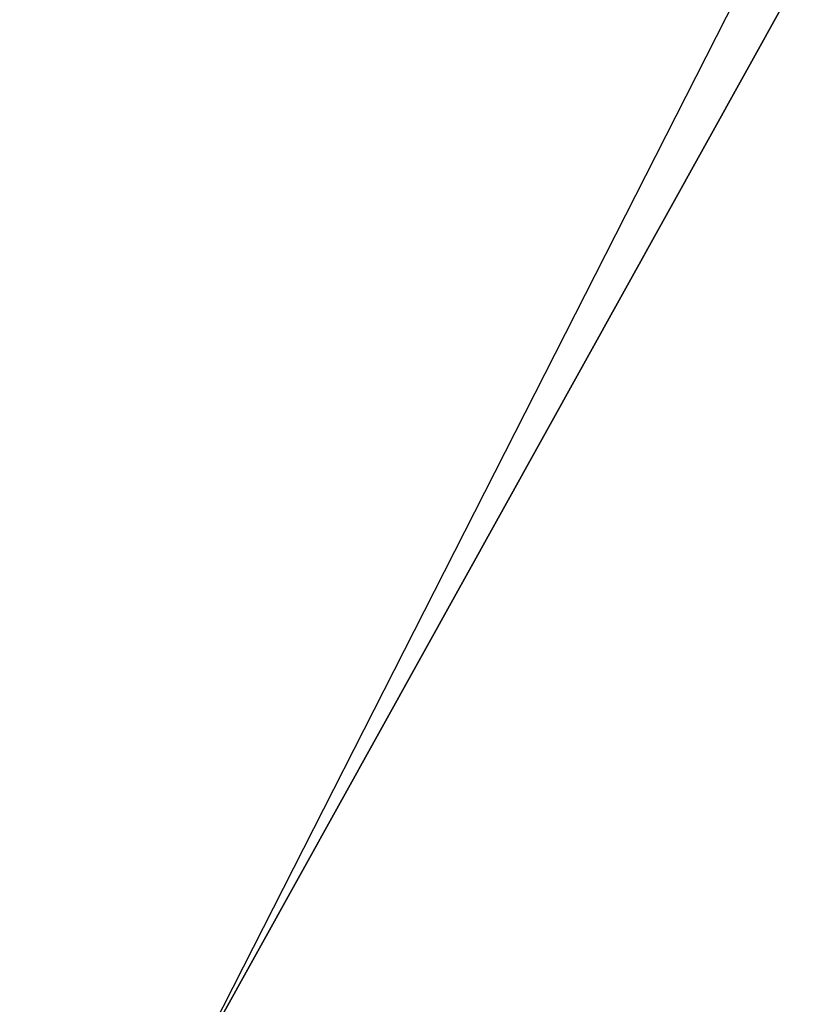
# Model space of a CAD drawing. Header units: millimetres. Extents: x -94 to 106, y 12 to 212.
# Tile 248 of 256: x -16.703 to -16.559, y 122.07 to 122.253. Entities that reach past the tile are written whole.
import ezdxf

# ---------------------------------------------------------------- set-up
doc = ezdxf.new("R2010")
doc.units = ezdxf.units.MM
doc.header["$LTSCALE"] = 25.4
doc.layers.get('0').update_dxf_attribs({"true_color": 0xff5454})

# ---------------------------------------------------------------- blocks, each defined once
blk = doc.blocks.new('AMALFI-M-9152-9153.STL')
at = {"color": 250, "true_color": 0x262626}
mesh = blk.add_polyface(dxfattribs=at)
corners = [(-8.45522, 131.79745, 250.636), (-12.93012, 116.85503, 253.93736), (-16.65864, 119.24105, 250.83824), (-4.72671, 129.41142, 253.73514)]
mesh.append_faces([[corners[k] for k in face] for face in [(0, 1, 2), (1, 0, 3)]], dxfattribs={"vtx0": -1, "color": 250})
at = {"color": 18, "true_color": 0x000000}
mesh = blk.add_polyface(dxfattribs=at)
corners = [(-13.28829, 122.15751, 177.65062), (-22.86624, 129.43729, 177.30574), (-23.33432, 128.72084, 177.65062), (-12.82021, 122.87396, 177.30574)]
mesh.append_faces([[corners[k] for k in face] for face in [(0, 1, 2), (1, 0, 3)]], dxfattribs={"vtx0": -1, "color": 18})
at = {"color": 250, "true_color": 0x262626}
mesh = blk.add_polyface(dxfattribs=at)
corners = [(-15.36243, 124.41737, 159.41402), (-16.674, 122.05344, 158.79599), (-16.58447, 122.01386, 159.41402), (-15.44715, 124.4664, 158.79599)]
mesh.append_faces([[corners[k] for k in face] for face in [(0, 1, 2), (1, 0, 3)]], dxfattribs={"vtx0": -1, "color": 250})
mesh = blk.add_polyface(dxfattribs=at)
corners = [(-15.11654, 124.2751, 159.97156), (-16.58447, 122.01386, 159.41402), (-16.32465, 121.89901, 159.97156), (-15.36243, 124.41737, 159.41402)]
mesh.append_faces([[corners[k] for k in face] for face in [(0, 1, 2), (1, 0, 3)]], dxfattribs={"vtx0": -1, "color": 250})

msp = doc.modelspace()

# ---------------------------------------------------------------- block references
at = {"color": 0}
msp.add_blockref('AMALFI-M-9152-9153.STL', (0, 0), dxfattribs=at)

doc.saveas('drawing.dxf')
